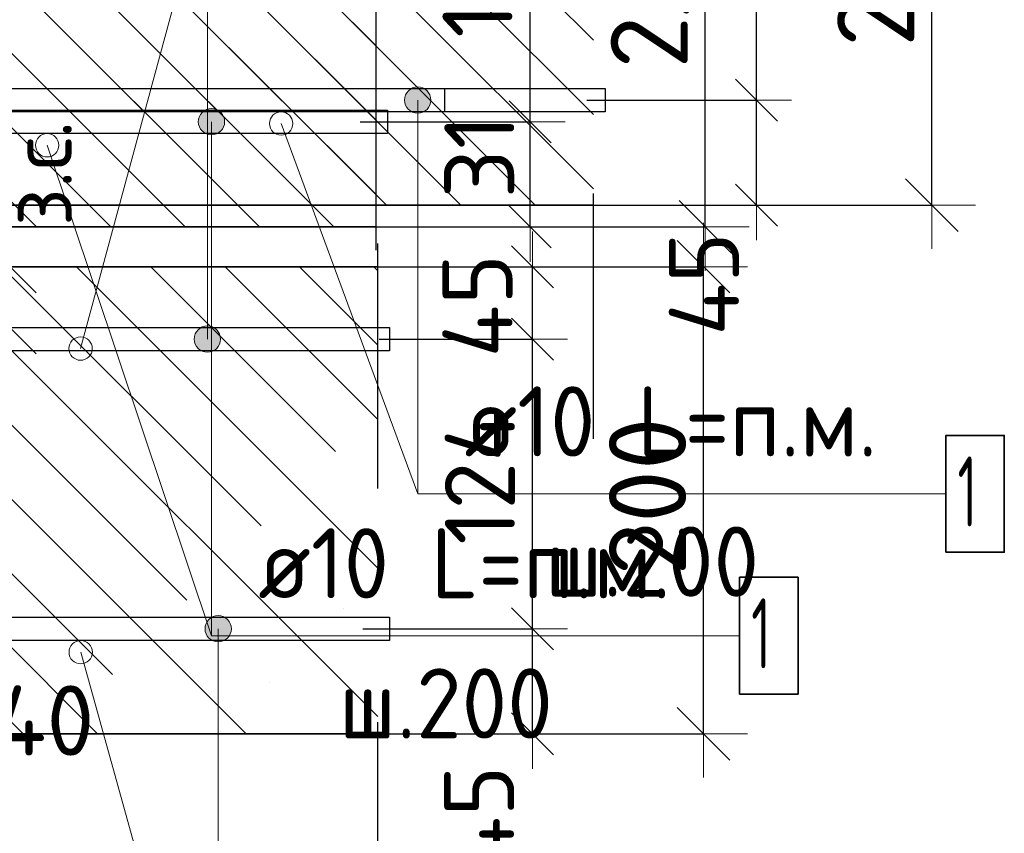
# Model space of a CAD drawing. Header units: metres. Extents: x -38 to 100, y -15 to 21.
# Tile 83 of 246: x 72.474 to 72.895, y 3.149 to 3.498. Entities that reach past the tile are written whole.
import ezdxf

# ---------------------------------------------------------------- set-up
doc = ezdxf.new("R2010")
doc.units = ezdxf.units.M
doc.header["$PDMODE"] = 65
doc.linetypes.add('______4', pattern=[0.135, 0.105, -0.03])
for name, color, linetype, lineweight in [('XR$3$Арм. стержнями нижней зоны', 180, 'Continuous', 35), ('XR$3$Арм.стержн. Арматура края', 96, 'Continuous', 35), ('XR$3$Размерная линия (1)', 7, 'Continuous', 13), ('XR$3$Размерная линия_ общее', 7, 'Continuous', 13), ('XR$4$Арм. стержнями верхней зоны', 180, 'Continuous', 35), ('XR$4$Арм. стержнями нижней зоны', 180, 'Continuous', 35), ('XR$4$Арм.стержн. Арматура края', 96, 'Continuous', 35), ('XR$4$ВК__отв в полу 1-2 эт', 220, 'Continuous', 25), ('XR$4$Размерная линия (1)', 7, 'Continuous', 13), ('XR$4$Размерная линия_ общее', 7, 'Continuous', 13), ('XR$6$Арм. стержнями нижней зоны', 180, 'Continuous', 35), ('XR$6$Арм.стержн. Арматура края', 96, 'Continuous', 35), ('XR$6$Размерная линия (1)', 7, 'Continuous', 13), ('XR$6$Размерная линия_ общее', 7, 'Continuous', 13)]:
    doc.layers.add(name, color=color, linetype=linetype, lineweight=lineweight)
doc.styles.add('ISOCPEUR', font='txt')
doc.dimstyles.new('DIMSTYLE_11', dxfattribs={"dimtxt": 0.033, "dimasz": 0.0375, "dimexe": 0, "dimexo": 0, "dimgap": 0.0165, "dimtad": 2, "dimdec": 0, "dimlfac": 1000, "dimrnd": 1, "dimzin": 12, "dimdsep": 46, "dimtxsty": 'ISOCPEUR', "dimblk1": 'ALL_ML_STRICH', "dimblk2": 'ALL_ML_STRICH', "dimsah": 1, "dimcen": 0, "dimclrd": 7, "dimclre": 256, "dimclrt": 7, "dimadec": 0, "dimazin": 0, "dimtfac": 1, "dimtdec": 0, "dimtix": 1, "dimtmove": 2, "dimatfit": 3, "dimfxl": 0, "dimtvp": 1.2, "dimtzin": 0, "dimlwd": 0, "dimlwe": -3, "dimarcsym": 0})
doc.dimstyles.new('DIMSTYLE_12', dxfattribs={"dimtxt": 0.03, "dimasz": 0.03, "dimexe": 0, "dimexo": 0, "dimgap": 0.015, "dimtad": 2, "dimdec": 0, "dimlfac": 1000, "dimrnd": 1, "dimzin": 12, "dimdsep": 46, "dimtxsty": 'ISOCPEUR', "dimblk1": 'ALL_ML_STRICH', "dimblk2": 'ALL_ML_STRICH', "dimsah": 1, "dimcen": 0, "dimclrd": 7, "dimclre": 256, "dimclrt": 7, "dimadec": 0, "dimazin": 0, "dimtfac": 1, "dimtdec": 0, "dimtix": 1, "dimtmove": 2, "dimatfit": 3, "dimfxl": 0, "dimtzin": 0, "dimlwd": 0, "dimlwe": -3, "dimarcsym": 0})
doc.dimstyles.new('DIMSTYLE_14', dxfattribs={"dimtxt": 0.03, "dimasz": 0.03, "dimexe": 0, "dimexo": 0, "dimgap": 0.015, "dimtad": 2, "dimdec": 0, "dimlfac": 1000, "dimrnd": 1, "dimzin": 12, "dimdsep": 46, "dimtxsty": 'ISOCPEUR', "dimblk1": 'ALL_ML_STRICH', "dimblk2": 'ALL_ML_STRICH', "dimsah": 1, "dimcen": 0, "dimclrd": 7, "dimclre": 256, "dimclrt": 7, "dimadec": 0, "dimazin": 0, "dimtfac": 1, "dimtdec": 0, "dimtix": 1, "dimtmove": 2, "dimatfit": 3, "dimfxl": 0, "dimtvp": 1.2, "dimtzin": 0, "dimlwd": 0, "dimlwe": -3, "dimarcsym": 0})
doc.dimstyles.new('DIMSTYLE_23', dxfattribs={"dimtxt": 0.03, "dimasz": 0.03, "dimexe": 0, "dimexo": 0, "dimgap": 0.015, "dimtad": 2, "dimdec": 0, "dimlfac": 1000, "dimrnd": 5, "dimzin": 12, "dimdsep": 46, "dimtxsty": 'ISOCPEUR', "dimblk1": 'ALL_ML_STRICH', "dimblk2": 'ALL_ML_STRICH', "dimsah": 1, "dimcen": 0, "dimclrd": 7, "dimclre": 256, "dimclrt": 7, "dimadec": 0, "dimazin": 0, "dimtfac": 1, "dimtdec": 0, "dimtix": 1, "dimtmove": 2, "dimatfit": 3, "dimfxl": 0, "dimtvp": 1.2, "dimtzin": 0, "dimlwd": 0, "dimlwe": -3, "dimarcsym": 0})
doc.dimstyles.new('DIMSTYLE_8', dxfattribs={"dimtxt": 0.033, "dimasz": 0.0375, "dimexe": 0, "dimexo": 0, "dimgap": 0.0165, "dimtad": 2, "dimdec": 0, "dimlfac": 1000, "dimrnd": 1, "dimzin": 12, "dimdsep": 46, "dimtxsty": 'ISOCPEUR', "dimblk1": 'ALL_ML_STRICH', "dimblk2": 'ALL_ML_STRICH', "dimsah": 1, "dimcen": 0, "dimclrd": 7, "dimclre": 256, "dimclrt": 7, "dimadec": 0, "dimazin": 0, "dimtfac": 1, "dimtdec": 0, "dimtix": 1, "dimtmove": 2, "dimatfit": 3, "dimfxl": 0, "dimtzin": 0, "dimlwd": 0, "dimlwe": -3, "dimarcsym": 0})
pattern_1 = [(135, (0, 0), (-0.031819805, -0.031819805), [0.4, -0.05, 0, -0.05]), (135, (-0.01591, -0.01591), (-0.031819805, -0.031819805), [0.8, -0.1, 0.1, -0.1])]

# ---------------------------------------------------------------- blocks, each defined once
blk = doc.blocks.new('ALL_ML_STRICH')
at = {"color": 0, "linetype": 'ByBlock', "lineweight": -2}
for p, q in [((0, -0.5), (0, 0.5)), ((-0.3, -0.3), (0.3, 0.3)), ((-1, 0), (0.5, 0))]:
    blk.add_line(p, q, dxfattribs=at)
blk = doc.blocks.new('*D95')
at = {"layer": 'DEFPOINTS', "color": 7, "linetype": 'Continuous', "lineweight": 13, "transparency": 33554687}
for p in [(72.69287, 3.61831), (72.69287, 3.41831), (72.86441, 3.41831)]:
    blk.add_point(p, dxfattribs=at)
at = {"layer": 'XR$3$Размерная линия_ общее', "color": 253, "linetype": 'Continuous', "lineweight": -2, "true_color": 0xa0a0a0, "transparency": 33554687}
for p, q in [((72.71287, 3.61831), (72.86441, 3.61831)), ((72.71287, 3.41831), (72.86441, 3.41831))]:
    blk.add_line(p, q, dxfattribs=at)
at = {"layer": 'XR$3$Размерная линия_ общее', "color": 7, "linetype": 'Continuous', "lineweight": -2, "transparency": 33554687}
blk.add_line((72.86441, 3.41831), (72.86441, 3.61831), dxfattribs=at)
at = {"layer": 'XR$3$Размерная линия_ общее', "color": 7, "linetype": 'Continuous', "lineweight": 13, "transparency": 33554687, "xscale": 0.0375, "yscale": 0.0375, "zscale": 0.0375}
for p, rotation in [((72.86441, 3.61831), 90), ((72.86441, 3.41831), 270)]:
    blk.add_blockref('ALL_ML_STRICH', p, dxfattribs=dict(at, rotation=rotation))
at = {"layer": 'XR$3$Размерная линия_ общее', "color": 7, "linetype": 'Continuous', "lineweight": 13, "transparency": 33554687, "insert": (72.84041, 3.51996), "char_height": 0.033, "width": 0.099, "attachment_point": 5, "rotation": 90, "style": 'ISOCPEUR'}
blk.add_mtext('\\A1;{200}', dxfattribs=at)
blk = doc.blocks.new('*D213')
at = {"layer": 'DEFPOINTS', "color": 7, "linetype": 'Continuous', "lineweight": 13, "transparency": 33554687}
for p in [(72.69675, 3.46331), (72.7096, 3.41831), (72.78941, 3.41831)]:
    blk.add_point(p, dxfattribs=at)
at = {"layer": 'XR$3$Размерная линия (1)', "color": 9, "linetype": 'Continuous', "lineweight": -2, "true_color": 0xc7c7c7, "transparency": 33554687}
for p, q in [((72.71675, 3.46331), (72.78941, 3.46331)), ((72.7296, 3.41831), (72.78941, 3.41831))]:
    blk.add_line(p, q, dxfattribs=at)
at = {"layer": 'XR$3$Размерная линия (1)', "color": 7, "linetype": 'Continuous', "lineweight": -2, "transparency": 33554687}
blk.add_line((72.78941, 3.41831), (72.78941, 3.46331), dxfattribs=at)
at = {"layer": 'XR$3$Размерная линия (1)', "color": 7, "linetype": 'Continuous', "lineweight": 13, "transparency": 33554687, "xscale": 0.03, "yscale": 0.03, "zscale": 0.03}
for p, rotation in [((72.78941, 3.46331), 90), ((72.78941, 3.41831), 270)]:
    blk.add_blockref('ALL_ML_STRICH', p, dxfattribs=dict(at, rotation=rotation))
at = {"layer": 'XR$3$Размерная линия (1)', "color": 7, "linetype": 'Continuous', "lineweight": 13, "transparency": 33554687, "insert": (72.76691, 3.38455), "char_height": 0.03, "width": 0.06, "attachment_point": 5, "rotation": 90, "style": 'ISOCPEUR'}
blk.add_mtext('\\A1;{45}', dxfattribs=at)
blk = doc.blocks.new('*D214')
at = {"layer": 'DEFPOINTS', "color": 7, "linetype": 'Continuous', "lineweight": 13, "transparency": 33554687}
for p in [(72.70378, 3.58731), (72.69675, 3.46331), (72.78941, 3.46331)]:
    blk.add_point(p, dxfattribs=at)
at = {"layer": 'XR$3$Размерная линия (1)', "color": 9, "linetype": 'Continuous', "lineweight": -2, "true_color": 0xc7c7c7, "transparency": 33554687}
for p, q in [((72.72378, 3.58731), (72.78941, 3.58731)), ((72.71675, 3.46331), (72.78941, 3.46331))]:
    blk.add_line(p, q, dxfattribs=at)
at = {"layer": 'XR$3$Размерная линия (1)', "color": 7, "linetype": 'Continuous', "lineweight": -2, "transparency": 33554687}
blk.add_line((72.78941, 3.46331), (72.78941, 3.58731), dxfattribs=at)
at = {"layer": 'XR$3$Размерная линия (1)', "color": 7, "linetype": 'Continuous', "lineweight": 13, "transparency": 33554687, "xscale": 0.03, "yscale": 0.03, "zscale": 0.03}
for p, rotation in [((72.78941, 3.58731), 90), ((72.78941, 3.46331), 270)]:
    blk.add_blockref('ALL_ML_STRICH', p, dxfattribs=dict(at, rotation=rotation))
at = {"layer": 'XR$3$Размерная линия (1)', "color": 7, "linetype": 'Continuous', "lineweight": 13, "transparency": 33554687, "insert": (72.76691, 3.52831), "char_height": 0.03, "width": 0.09, "attachment_point": 5, "rotation": 90, "style": 'ISOCPEUR'}
blk.add_mtext('\\A1;{124}', dxfattribs=at)
blk = doc.blocks.new('*D504')
at = {"layer": 'DEFPOINTS', "color": 7, "linetype": 'Continuous', "lineweight": 13, "transparency": 33554687}
for p in [(72.42983, 3.39197), (72.42983, 3.36597), (72.46982, 3.36597)]:
    blk.add_point(p, dxfattribs=at)
at = {"layer": 'XR$4$Размерная линия_ общее', "color": 253, "linetype": 'Continuous', "lineweight": -2, "true_color": 0xa0a0a0, "transparency": 33554687}
for p, q in [((72.44983, 3.39197), (72.46982, 3.39197)), ((72.44983, 3.36597), (72.46982, 3.36597))]:
    blk.add_line(p, q, dxfattribs=at)
at = {"layer": 'XR$4$Размерная линия_ общее', "color": 7, "linetype": 'Continuous', "lineweight": -2, "transparency": 33554687}
blk.add_line((72.46982, 3.36597), (72.46982, 3.39197), dxfattribs=at)
at = {"layer": 'XR$4$Размерная линия_ общее', "color": 7, "linetype": 'Continuous', "lineweight": 13, "transparency": 33554687, "xscale": 0.0375, "yscale": 0.0375, "zscale": 0.0375}
for p, rotation in [((72.46982, 3.39197), 90), ((72.46982, 3.36597), 270)]:
    blk.add_blockref('ALL_ML_STRICH', p, dxfattribs=dict(at, rotation=rotation))
at = {"layer": 'XR$4$Размерная линия_ общее', "color": 7, "linetype": 'Continuous', "lineweight": 13, "transparency": 33554687, "insert": (72.46936, 3.40933), "char_height": 0.027, "width": 0.00135, "attachment_point": 1, "rotation": 90, "line_spacing_factor": 0.60241, "style": 'ISOCPEUR'}
blk.add_mtext('з.с.', dxfattribs=at)
at = {"layer": 'XR$4$Размерная линия_ общее', "color": 7, "linetype": 'Continuous', "lineweight": 13, "transparency": 33554687, "insert": (72.44582, 3.4297), "char_height": 0.033, "width": 0.066, "attachment_point": 5, "rotation": 90, "style": 'ISOCPEUR'}
blk.add_mtext('\\A1;{26}', dxfattribs=at)
blk = doc.blocks.new('*D505')
at = {"layer": 'DEFPOINTS', "color": 7, "linetype": 'Continuous', "lineweight": 13, "transparency": 33554687}
for p in [(72.60086, 3.23697), (72.61371, 3.19197), (72.69352, 3.19197)]:
    blk.add_point(p, dxfattribs=at)
at = {"layer": 'XR$4$Размерная линия (1)', "color": 9, "linetype": 'Continuous', "lineweight": -2, "true_color": 0xc7c7c7, "transparency": 33554687}
for p, q in [((72.62086, 3.23697), (72.69352, 3.23697)), ((72.63371, 3.19197), (72.69352, 3.19197))]:
    blk.add_line(p, q, dxfattribs=at)
at = {"layer": 'XR$4$Размерная линия (1)', "color": 7, "linetype": 'Continuous', "lineweight": -2, "transparency": 33554687}
blk.add_line((72.69352, 3.19197), (72.69352, 3.23697), dxfattribs=at)
at = {"layer": 'XR$4$Размерная линия (1)', "color": 7, "linetype": 'Continuous', "lineweight": 13, "transparency": 33554687, "xscale": 0.03, "yscale": 0.03, "zscale": 0.03}
for p, rotation in [((72.69352, 3.23697), 90), ((72.69352, 3.19197), 270)]:
    blk.add_blockref('ALL_ML_STRICH', p, dxfattribs=dict(at, rotation=rotation))
at = {"layer": 'XR$4$Размерная линия (1)', "color": 7, "linetype": 'Continuous', "lineweight": 13, "transparency": 33554687, "insert": (72.67067, 3.15623), "char_height": 0.03, "width": 0.06, "attachment_point": 5, "rotation": 90, "style": 'ISOCPEUR'}
blk.add_mtext('\\A1;{45}', dxfattribs=at)
blk = doc.blocks.new('*D506')
at = {"layer": 'DEFPOINTS', "color": 7, "linetype": 'Continuous', "lineweight": 13, "transparency": 33554687}
for p in [(72.60789, 3.36097), (72.60086, 3.23697), (72.69352, 3.23697)]:
    blk.add_point(p, dxfattribs=at)
at = {"layer": 'XR$4$Размерная линия (1)', "color": 9, "linetype": 'Continuous', "lineweight": -2, "true_color": 0xc7c7c7, "transparency": 33554687}
for p, q in [((72.62789, 3.36097), (72.69352, 3.36097)), ((72.62086, 3.23697), (72.69352, 3.23697))]:
    blk.add_line(p, q, dxfattribs=at)
at = {"layer": 'XR$4$Размерная линия (1)', "color": 7, "linetype": 'Continuous', "lineweight": -2, "transparency": 33554687}
blk.add_line((72.69352, 3.23697), (72.69352, 3.36097), dxfattribs=at)
at = {"layer": 'XR$4$Размерная линия (1)', "color": 7, "linetype": 'Continuous', "lineweight": 13, "transparency": 33554687, "xscale": 0.03, "yscale": 0.03, "zscale": 0.03}
for p, rotation in [((72.69352, 3.36097), 90), ((72.69352, 3.23697), 270)]:
    blk.add_blockref('ALL_ML_STRICH', p, dxfattribs=dict(at, rotation=rotation))
at = {"layer": 'XR$4$Размерная линия (1)', "color": 7, "linetype": 'Continuous', "lineweight": 13, "transparency": 33554687, "insert": (72.67102, 3.30197), "char_height": 0.03, "width": 0.09, "attachment_point": 5, "rotation": 90, "style": 'ISOCPEUR'}
blk.add_mtext('\\A1;{124}', dxfattribs=at)
blk = doc.blocks.new('*D507')
at = {"layer": 'DEFPOINTS', "color": 7, "linetype": 'Continuous', "lineweight": 13, "transparency": 33554687}
for p in [(72.59002, 3.39197), (72.60789, 3.36097), (72.69352, 3.36097)]:
    blk.add_point(p, dxfattribs=at)
at = {"layer": 'XR$4$Размерная линия (1)', "color": 9, "linetype": 'Continuous', "lineweight": -2, "true_color": 0xc7c7c7, "transparency": 33554687}
for p, q in [((72.61002, 3.39197), (72.69352, 3.39197)), ((72.62789, 3.36097), (72.69352, 3.36097))]:
    blk.add_line(p, q, dxfattribs=at)
at = {"layer": 'XR$4$Размерная линия (1)', "color": 7, "linetype": 'Continuous', "lineweight": -2, "transparency": 33554687}
blk.add_line((72.69352, 3.36097), (72.69352, 3.39197), dxfattribs=at)
at = {"layer": 'XR$4$Размерная линия (1)', "color": 7, "linetype": 'Continuous', "lineweight": 13, "transparency": 33554687, "xscale": 0.03, "yscale": 0.03, "zscale": 0.03}
for p, rotation in [((72.69352, 3.39197), 90), ((72.69352, 3.36097), 270)]:
    blk.add_blockref('ALL_ML_STRICH', p, dxfattribs=dict(at, rotation=rotation))
at = {"layer": 'XR$4$Размерная линия (1)', "color": 7, "linetype": 'Continuous', "lineweight": 13, "transparency": 33554687, "insert": (72.67078, 3.43926), "char_height": 0.03, "width": 0.06, "attachment_point": 5, "rotation": 90, "style": 'ISOCPEUR'}
blk.add_mtext('\\A1;{31}', dxfattribs=at)
blk = doc.blocks.new('*D513')
at = {"layer": 'DEFPOINTS', "color": 7, "linetype": 'Continuous', "lineweight": 13, "transparency": 33554687}
for p in [(72.5952, 3.39197), (72.5952, 3.19197), (72.76674, 3.19197)]:
    blk.add_point(p, dxfattribs=at)
at = {"layer": 'XR$4$Размерная линия_ общее', "color": 253, "linetype": 'Continuous', "lineweight": -2, "true_color": 0xa0a0a0, "transparency": 33554687}
for p, q in [((72.6152, 3.39197), (72.76674, 3.39197)), ((72.6152, 3.19197), (72.76674, 3.19197))]:
    blk.add_line(p, q, dxfattribs=at)
at = {"layer": 'XR$4$Размерная линия_ общее', "color": 7, "linetype": 'Continuous', "lineweight": -2, "transparency": 33554687}
blk.add_line((72.76674, 3.19197), (72.76674, 3.39197), dxfattribs=at)
at = {"layer": 'XR$4$Размерная линия_ общее', "color": 7, "linetype": 'Continuous', "lineweight": 13, "transparency": 33554687, "xscale": 0.0375, "yscale": 0.0375, "zscale": 0.0375}
for p, rotation in [((72.76674, 3.39197), 90), ((72.76674, 3.19197), 270)]:
    blk.add_blockref('ALL_ML_STRICH', p, dxfattribs=dict(at, rotation=rotation))
at = {"layer": 'XR$4$Размерная линия_ общее', "color": 7, "linetype": 'Continuous', "lineweight": 13, "transparency": 33554687, "insert": (72.74274, 3.29362), "char_height": 0.033, "width": 0.099, "attachment_point": 5, "rotation": 90, "style": 'ISOCPEUR'}
blk.add_mtext('\\A1;{200}', dxfattribs=at)
blk = doc.blocks.new('*D736')
at = {"layer": 'DEFPOINTS', "color": 7, "linetype": 'Continuous', "lineweight": 13, "transparency": 33554687}
for p in [(72.59594, 3.609), (72.59594, 3.409), (72.76748, 3.409)]:
    blk.add_point(p, dxfattribs=at)
at = {"layer": 'XR$6$Размерная линия_ общее', "color": 253, "linetype": 'Continuous', "lineweight": -2, "true_color": 0xa0a0a0, "transparency": 33554687}
for p, q in [((72.61594, 3.609), (72.76748, 3.609)), ((72.61594, 3.409), (72.76748, 3.409))]:
    blk.add_line(p, q, dxfattribs=at)
at = {"layer": 'XR$6$Размерная линия_ общее', "color": 7, "linetype": 'Continuous', "lineweight": -2, "transparency": 33554687}
blk.add_line((72.76748, 3.409), (72.76748, 3.609), dxfattribs=at)
at = {"layer": 'XR$6$Размерная линия_ общее', "color": 7, "linetype": 'Continuous', "lineweight": 13, "transparency": 33554687, "xscale": 0.0375, "yscale": 0.0375, "zscale": 0.0375}
for p, rotation in [((72.76748, 3.609), 90), ((72.76748, 3.409), 270)]:
    blk.add_blockref('ALL_ML_STRICH', p, dxfattribs=dict(at, rotation=rotation))
at = {"layer": 'XR$6$Размерная линия_ общее', "color": 7, "linetype": 'Continuous', "lineweight": 13, "transparency": 33554687, "insert": (72.74348, 3.51065), "char_height": 0.033, "width": 0.099, "attachment_point": 5, "rotation": 90, "style": 'ISOCPEUR'}
blk.add_mtext('\\A1;{200}', dxfattribs=at)
blk = doc.blocks.new('*D803')
at = {"layer": 'DEFPOINTS', "color": 7, "linetype": 'Continuous', "lineweight": 13, "transparency": 33554687}
for p in [(72.59982, 3.454), (72.61267, 3.409), (72.69248, 3.409)]:
    blk.add_point(p, dxfattribs=at)
at = {"layer": 'XR$6$Размерная линия (1)', "color": 9, "linetype": 'Continuous', "lineweight": -2, "true_color": 0xc7c7c7, "transparency": 33554687}
for p, q in [((72.61982, 3.454), (72.69248, 3.454)), ((72.63267, 3.409), (72.69248, 3.409))]:
    blk.add_line(p, q, dxfattribs=at)
at = {"layer": 'XR$6$Размерная линия (1)', "color": 7, "linetype": 'Continuous', "lineweight": -2, "transparency": 33554687}
blk.add_line((72.69248, 3.409), (72.69248, 3.454), dxfattribs=at)
at = {"layer": 'XR$6$Размерная линия (1)', "color": 7, "linetype": 'Continuous', "lineweight": 13, "transparency": 33554687, "xscale": 0.03, "yscale": 0.03, "zscale": 0.03}
for p, rotation in [((72.69248, 3.454), 90), ((72.69248, 3.409), 270)]:
    blk.add_blockref('ALL_ML_STRICH', p, dxfattribs=dict(at, rotation=rotation))
at = {"layer": 'XR$6$Размерная линия (1)', "color": 7, "linetype": 'Continuous', "lineweight": 13, "transparency": 33554687, "insert": (72.66998, 3.37524), "char_height": 0.03, "width": 0.06, "attachment_point": 5, "rotation": 90, "style": 'ISOCPEUR'}
blk.add_mtext('\\A1;{45}', dxfattribs=at)
blk = doc.blocks.new('*D804')
at = {"layer": 'DEFPOINTS', "color": 7, "linetype": 'Continuous', "lineweight": 13, "transparency": 33554687}
for p in [(72.6044, 3.578), (72.59982, 3.454), (72.69248, 3.454)]:
    blk.add_point(p, dxfattribs=at)
at = {"layer": 'XR$6$Размерная линия (1)', "color": 9, "linetype": 'Continuous', "lineweight": -2, "true_color": 0xc7c7c7, "transparency": 33554687}
for p, q in [((72.6244, 3.578), (72.69248, 3.578)), ((72.61982, 3.454), (72.69248, 3.454))]:
    blk.add_line(p, q, dxfattribs=at)
at = {"layer": 'XR$6$Размерная линия (1)', "color": 7, "linetype": 'Continuous', "lineweight": -2, "transparency": 33554687}
blk.add_line((72.69248, 3.454), (72.69248, 3.578), dxfattribs=at)
at = {"layer": 'XR$6$Размерная линия (1)', "color": 7, "linetype": 'Continuous', "lineweight": 13, "transparency": 33554687, "xscale": 0.03, "yscale": 0.03, "zscale": 0.03}
for p, rotation in [((72.69248, 3.578), 90), ((72.69248, 3.454), 270)]:
    blk.add_blockref('ALL_ML_STRICH', p, dxfattribs=dict(at, rotation=rotation))
at = {"layer": 'XR$6$Размерная линия (1)', "color": 7, "linetype": 'Continuous', "lineweight": 13, "transparency": 33554687, "insert": (72.66998, 3.519), "char_height": 0.03, "width": 0.09, "attachment_point": 5, "rotation": 90, "style": 'ISOCPEUR'}
blk.add_mtext('\\A1;{124}', dxfattribs=at)
blk = doc.blocks.new('*D811')
at = {"layer": 'DEFPOINTS', "color": 7, "linetype": 'Continuous', "lineweight": 13, "transparency": 33554687}
for p in [(72.40573, 3.289), (72.44573, 3.249), (72.40573, 3.17501)]:
    blk.add_point(p, dxfattribs=at)
at = {"layer": 'XR$6$Размерная линия (1)', "color": 9, "linetype": 'Continuous', "lineweight": -2, "true_color": 0xc7c7c7, "transparency": 33554687}
for p, q in [((72.40573, 3.269), (72.40573, 3.17501)), ((72.44573, 3.229), (72.44573, 3.17501))]:
    blk.add_line(p, q, dxfattribs=at)
at = {"layer": 'XR$6$Размерная линия (1)', "color": 7, "linetype": 'Continuous', "lineweight": -2, "transparency": 33554687}
blk.add_line((72.40573, 3.17501), (72.44573, 3.17501), dxfattribs=at)
at = {"layer": 'XR$6$Размерная линия (1)', "color": 7, "linetype": 'Continuous', "lineweight": 13, "transparency": 33554687, "xscale": 0.03, "yscale": 0.03, "zscale": 0.03, "rotation": 180}
blk.add_blockref('ALL_ML_STRICH', (72.40573, 3.17501), dxfattribs=at)
at = {"layer": 'XR$6$Размерная линия (1)', "color": 7, "linetype": 'Continuous', "lineweight": 13, "transparency": 33554687, "xscale": 0.03, "yscale": 0.03, "zscale": 0.03}
blk.add_blockref('ALL_ML_STRICH', (72.44573, 3.17501), dxfattribs=at)
at = {"layer": 'XR$6$Размерная линия (1)', "color": 7, "linetype": 'Continuous', "lineweight": 13, "transparency": 33554687, "insert": (72.48454, 3.19769), "char_height": 0.03, "width": 0.06, "attachment_point": 5, "style": 'ISOCPEUR'}
blk.add_mtext('\\A1;{40}', dxfattribs=at)

msp = doc.modelspace()

# ---------------------------------------------------------------- hatches: boundary and pattern name
at = {"linetype": 'Continuous', "lineweight": 25, "transparency": 33554687}
h = msp.add_hatch(dxfattribs=at)
h.set_pattern_fill('__________540', scale=0.015, style=0, pattern_type=2)
h.set_pattern_definition(pattern_1)
h.paths.add_polyline_path([(72.34592, 3.61831), (72.34592, 3.41831), (72.71957, 3.41831), (72.71957, 3.61831)], flags=0)
at = {"linetype": 'Continuous', "lineweight": 13, "transparency": 33554687}
h = msp.add_hatch(dxfattribs=at)
h.set_pattern_fill('__________540', scale=0.015, style=0, pattern_type=2)
h.set_pattern_definition(pattern_1)
h.paths.add_polyline_path([(72.44581, 3.609), (72.44581, 3.409), (72.62641, 3.409), (72.62641, 3.609)], flags=0)
h = msp.add_hatch(dxfattribs=at)
h.set_pattern_fill('__________540', scale=0.015, style=0, pattern_type=2)
h.set_pattern_definition(pattern_1)
h.paths.add_polyline_path([(72.20014, 3.39197), (72.20014, 3.19197), (72.62732, 3.19197), (72.62732, 3.39197)], flags=0)
at = {"layer": 'XR$3$Арм. стержнями нижней зоны', "linetype": 'Continuous', "lineweight": 13, "transparency": 33554687}
for points in [[(72.63959, 3.46612), (72.64926, 3.46612), (72.64724, 3.46814)], [(72.63959, 3.46612), (72.64724, 3.46814), (72.64161, 3.46814)], [(72.64161, 3.46814), (72.64724, 3.46814), (72.64442, 3.46893)], [(72.6388, 3.46331), (72.65005, 3.46331), (72.64926, 3.46612)], [(72.6388, 3.46331), (72.64926, 3.46612), (72.63959, 3.46612)], [(72.63959, 3.46049), (72.65005, 3.46331), (72.6388, 3.46331)], [(72.63959, 3.46049), (72.64926, 3.46049), (72.65005, 3.46331)], [(72.64161, 3.45847), (72.64926, 3.46049), (72.63959, 3.46049)], [(72.64161, 3.45847), (72.64724, 3.45847), (72.64926, 3.46049)], [(72.64724, 3.45847), (72.64161, 3.45847), (72.64442, 3.45768)]]:
    msp.add_hatch(color=7, dxfattribs=at).paths.add_polyline_path(points)
at = {"layer": 'XR$4$Арм. стержнями верхней зоны', "linetype": 'Continuous', "lineweight": 13, "transparency": 33554687}
for points in [[(72.55158, 3.36581), (72.55721, 3.36581), (72.55439, 3.3666)], [(72.55923, 3.36378), (72.54956, 3.36378), (72.54877, 3.36097)], [(72.55923, 3.36378), (72.54877, 3.36097), (72.56002, 3.36097)], [(72.55721, 3.36581), (72.55158, 3.36581), (72.54956, 3.36378)], [(72.55721, 3.36581), (72.54956, 3.36378), (72.55923, 3.36378)], [(72.56002, 3.36097), (72.54877, 3.36097), (72.54956, 3.35816)], [(72.56002, 3.36097), (72.54956, 3.35816), (72.55923, 3.35816)], [(72.55923, 3.35816), (72.54956, 3.35816), (72.55158, 3.35613)], [(72.55923, 3.35816), (72.55158, 3.35613), (72.55721, 3.35613)], [(72.55721, 3.35613), (72.55158, 3.35613), (72.55439, 3.35535)]]:
    msp.add_hatch(color=7, dxfattribs=at).paths.add_polyline_path(points)
at = {"layer": 'XR$4$Арм. стержнями нижней зоны', "linetype": 'Continuous', "lineweight": 13, "transparency": 33554687}
for points in [[(72.55418, 3.23978), (72.56386, 3.23978), (72.56183, 3.24181)], [(72.55418, 3.23978), (72.56183, 3.24181), (72.55621, 3.24181)], [(72.55621, 3.24181), (72.56183, 3.24181), (72.55902, 3.2426)], [(72.5534, 3.23697), (72.56465, 3.23697), (72.56386, 3.23978)], [(72.5534, 3.23697), (72.56386, 3.23978), (72.55418, 3.23978)], [(72.55418, 3.23416), (72.56465, 3.23697), (72.5534, 3.23697)], [(72.55418, 3.23416), (72.56386, 3.23416), (72.56465, 3.23697)], [(72.55621, 3.23213), (72.56386, 3.23416), (72.55418, 3.23416)], [(72.55621, 3.23213), (72.56183, 3.23213), (72.56386, 3.23416)], [(72.56183, 3.23213), (72.55621, 3.23213), (72.55902, 3.23135)]]:
    msp.add_hatch(color=7, dxfattribs=at).paths.add_polyline_path(points)
at = {"layer": 'XR$6$Арм. стержнями нижней зоны', "linetype": 'Continuous', "lineweight": 13, "transparency": 33554687}
for points in [[(72.55333, 3.45889), (72.55895, 3.45889), (72.55614, 3.45967)], [(72.55051, 3.45405), (72.56176, 3.45405), (72.56098, 3.45686)], [(72.55051, 3.45405), (72.56098, 3.45686), (72.5513, 3.45686)], [(72.5513, 3.45686), (72.56098, 3.45686), (72.55895, 3.45889)], [(72.5513, 3.45686), (72.55895, 3.45889), (72.55333, 3.45889)], [(72.5513, 3.45124), (72.56176, 3.45405), (72.55051, 3.45405)], [(72.5513, 3.45124), (72.56098, 3.45124), (72.56176, 3.45405)], [(72.55333, 3.44921), (72.56098, 3.45124), (72.5513, 3.45124)], [(72.55333, 3.44921), (72.55895, 3.44921), (72.56098, 3.45124)], [(72.55895, 3.44921), (72.55333, 3.44921), (72.55614, 3.44842)]]:
    msp.add_hatch(color=7, dxfattribs=at).paths.add_polyline_path(points)

# ---------------------------------------------------------------- linework, layer by layer
at = {"color": 7, "linetype": '______4', "lineweight": 25, "transparency": 33554687}
for p, q in [((72.71957, 3.31831), (72.71957, 3.71831)), ((72.62641, 3.709), (72.62641, 3.309)), ((72.62732, 3.09197), (72.62732, 3.49197))]:
    msp.add_line(p, q, dxfattribs=at)
at = {"color": 7, "linetype": 'Continuous', "lineweight": 13, "transparency": 33554687}
for p, q in [((72.58595, 3.45326), (72.64442, 3.29473)), ((72.4858, 3.444), (72.55614, 3.234))]:
    msp.add_line(p, q, dxfattribs=at)
at = {"color": 7, "linetype": 'Continuous', "lineweight": 35, "transparency": 33554687}
for p, q in [((72.34592, 3.41831), (72.71957, 3.41831)), ((72.44581, 3.409), (72.62641, 3.409)), ((72.62732, 3.39197), (72.20014, 3.39197)), ((72.45014, 3.19197), (72.62732, 3.19197))]:
    msp.add_line(p, q, dxfattribs=at)
at = {"color": 7, "linetype": 'Continuous', "lineweight": 13, "transparency": 33554687}
for centre in [(72.58595, 3.45326), (72.48584, 3.44395), (72.50014, 3.35692), (72.50018, 3.22692)]:
    msp.add_circle(centre, 0.005, dxfattribs=at)
at = {"layer": 'XR$3$Арм. стержнями нижней зоны', "color": 7, "linetype": 'Continuous', "lineweight": 13, "transparency": 33554687}
for p, q in [((72.64442, 3.46893), (72.64442, 3.46893)), ((72.6388, 3.46331), (72.6388, 3.46331)), ((72.64442, 3.29473), (72.64442, 3.46331)), ((72.65005, 3.46331), (72.65005, 3.46331)), ((72.64442, 3.45768), (72.64442, 3.45768)), ((72.64442, 3.29473), (72.87042, 3.29473))]:
    msp.add_line(p, q, dxfattribs=at)
at = {"layer": 'XR$3$Арм. стержнями нижней зоны', "color": 4, "linetype": 'Continuous', "lineweight": 25, "transparency": 33554687}
msp.add_lwpolyline([(72.14592, 3.46831), (72.72457, 3.46831), (72.72457, 3.45831), (72.14592, 3.45831), (72.14592, 3.46831)], dxfattribs=at)
at = {"layer": 'XR$3$Арм. стержнями нижней зоны', "color": 7, "linetype": 'Continuous', "lineweight": 35, "transparency": 33554687}
msp.add_lwpolyline([(72.87042, 3.26973), (72.89542, 3.26973), (72.89542, 3.31973), (72.87042, 3.31973), (72.87042, 3.26973)], dxfattribs=at)
at = {"layer": 'XR$3$Арм. стержнями нижней зоны', "color": 7, "linetype": 'Continuous', "lineweight": 13, "transparency": 33554687}
msp.add_circle((72.64442, 3.46331), 0.00563, dxfattribs=at)
at = {"layer": 'XR$3$Арм.стержн. Арматура края', "color": 4, "linetype": 'Continuous', "lineweight": 25, "transparency": 33554687}
msp.add_lwpolyline([(72.18995, 3.46831), (72.65592, 3.46831), (72.65592, 3.45831), (72.18926, 3.45831)], dxfattribs=at)
at = {"layer": 'XR$4$Арм. стержнями верхней зоны', "color": 7, "linetype": 'Continuous', "lineweight": 13, "transparency": 33554687}
for p, q in [((72.55439, 3.55752), (72.55439, 3.36097)), ((72.55439, 3.3666), (72.55439, 3.3666)), ((72.54877, 3.36097), (72.54877, 3.36097)), ((72.56002, 3.36097), (72.56002, 3.36097)), ((72.55439, 3.35535), (72.55439, 3.35535))]:
    msp.add_line(p, q, dxfattribs=at)
at = {"layer": 'XR$4$Арм. стержнями верхней зоны', "color": 4, "linetype": 'Continuous', "lineweight": 25, "transparency": 33554687}
msp.add_lwpolyline([(72.22514, 3.36597), (72.63232, 3.36597), (72.63232, 3.35597), (72.22514, 3.35597), (72.22514, 3.36597)], dxfattribs=at)
msp.add_lwpolyline([(72.22514, 3.36597), (72.63232, 3.36597), (72.63232, 3.35597), (72.22514, 3.35597), (72.22514, 3.36597)], dxfattribs=at)
at = {"layer": 'XR$4$Арм. стержнями верхней зоны', "color": 7, "linetype": 'Continuous', "lineweight": 13, "transparency": 33554687}
msp.add_circle((72.55439, 3.36097), 0.00563, dxfattribs=at)
at = {"layer": 'XR$4$Арм. стержнями нижней зоны', "color": 7, "linetype": 'Continuous', "lineweight": 13, "transparency": 33554687}
for p, q in [((72.55902, 3.2426), (72.55902, 3.2426)), ((72.5534, 3.23697), (72.5534, 3.23697)), ((72.55902, 3.01245), (72.55902, 3.23697)), ((72.56465, 3.23697), (72.56465, 3.23697)), ((72.55902, 3.23135), (72.55902, 3.23135))]:
    msp.add_line(p, q, dxfattribs=at)
at = {"layer": 'XR$4$Арм. стержнями нижней зоны', "color": 4, "linetype": 'Continuous', "lineweight": 25, "transparency": 33554687}
msp.add_lwpolyline([(72.22514, 3.24197), (72.63232, 3.24197), (72.63232, 3.23197), (72.22514, 3.23197), (72.22514, 3.24197)], dxfattribs=at)
msp.add_lwpolyline([(72.22514, 3.24197), (72.63232, 3.24197), (72.63232, 3.23197), (72.22514, 3.23197), (72.22514, 3.24197)], dxfattribs=at)
at = {"layer": 'XR$4$Арм. стержнями нижней зоны', "color": 7, "linetype": 'Continuous', "lineweight": 13, "transparency": 33554687}
msp.add_circle((72.55902, 3.23697), 0.00563, dxfattribs=at)
at = {"layer": 'XR$4$Арм.стержн. Арматура края', "color": 4, "linetype": 'Continuous', "lineweight": 25, "transparency": 33554687}
for points in [[(72.2537, 3.36597), (72.63232, 3.36597), (72.63232, 3.35597), (72.2544, 3.35597)], [(72.2544, 3.24197), (72.63232, 3.24197), (72.63232, 3.23197)], [(72.63232, 3.23197), (72.2537, 3.23197)]]:
    msp.add_lwpolyline(points, dxfattribs=at)
at = {"layer": 'XR$4$ВК__отв в полу 1-2 эт', "color": 7, "linetype": 'Continuous', "lineweight": 13, "transparency": 33554687}
for p, q in [((72.50014, 3.35692), (72.55439, 3.55752)), ((72.50018, 3.22692), (72.55964, 3.01299))]:
    msp.add_line(p, q, dxfattribs=at)
at = {"layer": 'XR$6$Арм. стержнями нижней зоны', "color": 7, "linetype": 'Continuous', "lineweight": 13, "transparency": 33554687}
for p, q in [((72.55614, 3.45967), (72.55614, 3.45967)), ((72.55051, 3.45405), (72.55051, 3.45405)), ((72.55614, 3.234), (72.55614, 3.45405)), ((72.56176, 3.45405), (72.56176, 3.45405)), ((72.55614, 3.44842), (72.55614, 3.44842)), ((72.55614, 3.234), (72.78214, 3.234))]:
    msp.add_line(p, q, dxfattribs=at)
at = {"layer": 'XR$6$Арм. стержнями нижней зоны', "color": 4, "linetype": 'Continuous', "lineweight": 25, "transparency": 33554687}
msp.add_lwpolyline([(72.16578, 3.459), (72.63141, 3.459), (72.63141, 3.449), (72.16578, 3.449), (72.16578, 3.459)], dxfattribs=at)
msp.add_lwpolyline([(72.16578, 3.459), (72.63141, 3.459), (72.63141, 3.449), (72.16578, 3.449), (72.16578, 3.459)], dxfattribs=at)
at = {"layer": 'XR$6$Арм. стержнями нижней зоны', "color": 7, "linetype": 'Continuous', "lineweight": 35, "transparency": 33554687}
msp.add_lwpolyline([(72.78214, 3.209), (72.80714, 3.209), (72.80714, 3.259), (72.78214, 3.259), (72.78214, 3.209)], dxfattribs=at)
at = {"layer": 'XR$6$Арм. стержнями нижней зоны', "color": 7, "linetype": 'Continuous', "lineweight": 13, "transparency": 33554687}
msp.add_circle((72.55614, 3.45405), 0.00563, dxfattribs=at)
at = {"layer": 'XR$6$Арм.стержн. Арматура края', "color": 4, "linetype": 'Continuous', "lineweight": 25, "transparency": 33554687}
for points in [[(72.19502, 3.459), (72.63141, 3.459), (72.63141, 3.449)], [(72.19502, 3.459), (72.63141, 3.459), (72.63141, 3.449)], [(72.63141, 3.449), (72.19433, 3.449)], [(72.63141, 3.449), (72.19433, 3.449)]]:
    msp.add_lwpolyline(points, dxfattribs=at)

# ---------------------------------------------------------------- texts
at = {"layer": 'XR$3$Арм. стержнями нижней зоны', "color": 7, "linetype": 'Continuous', "lineweight": 25, "transparency": 33554687, "char_height": 0.03, "attachment_point": 7, "style": 'ISOCPEUR'}
for s, insert, width in [('\\W0.94;ø10 L=п.м.', (72.66442, 3.31073), 0.199983), ('\\W0.56;1', (72.87542, 3.28073), 0.0233333), ('\\W0.95;ш.200 ', (72.69892, 3.25073), 0.1311996)]:
    msp.add_mtext(s, dxfattribs=dict(at, insert=insert, width=width))
at = {"layer": 'XR$6$Арм. стержнями нижней зоны', "color": 7, "linetype": 'Continuous', "lineweight": 25, "transparency": 33554687, "char_height": 0.03, "attachment_point": 7, "style": 'ISOCPEUR'}
for s, insert, width in [('\\W0.94;ø10 L=п.м.', (72.57614, 3.25), 0.1999831), ('\\W0.56;1', (72.78714, 3.22), 0.0233333), ('\\W0.95;ш.200 ', (72.61064, 3.19), 0.1311996)]:
    msp.add_mtext(s, dxfattribs=dict(at, insert=insert, width=width))

# ---------------------------------------------------------------- dimensions: what is measured, and where the dimension line sits
at = {"layer": 'XR$3$Размерная линия (1)', "color": 7, "linetype": 'Continuous', "lineweight": 13, "transparency": 33554687}
for base, p1, p2, dimstyle, picture, middle in [((72.78941, 3.58731), (72.71675, 3.46331), (72.72378, 3.58731), 'DIMSTYLE_12', '*D214', (72.76691, 3.52831)), ((72.78941, 3.46331), (72.7296, 3.41831), (72.71675, 3.46331), 'DIMSTYLE_14', '*D213', (72.76691, 3.38455))]:
    dim = msp.add_linear_dim(base=base, p1=p1, p2=p2, angle=90, dimstyle=dimstyle, override={"dimpost": '<>', "dimclrd": 7, "dimclre": 9, "dimclrt": 7, "dimlwd": 0, "dimlwe": 65533}, dxfattribs=at)
    dim.commit()
    dim.dimension.update_dxf_attribs({"geometry": picture, "text_midpoint": middle, "dimtype": 160})
at = {"layer": 'XR$3$Размерная линия_ общее', "color": 7, "linetype": 'Continuous', "lineweight": 13, "transparency": 33554687}
dim = msp.add_linear_dim(base=(72.86441, 3.61831), p1=(72.71287, 3.41831), p2=(72.71287, 3.61831), angle=90, dimstyle='DIMSTYLE_8', override={"dimpost": '<>', "dimclrd": 7, "dimclre": 253, "dimclrt": 7, "dimlwd": 0, "dimlwe": 65533}, dxfattribs=at)
dim.commit()
dim.dimension.update_dxf_attribs({"geometry": '*D95', "text_midpoint": (72.84041, 3.51996), "dimtype": 160})
at = {"layer": 'XR$4$Размерная линия (1)', "color": 7, "linetype": 'Continuous', "lineweight": 13, "transparency": 33554687}
for base, p1, p2, dimstyle, picture, middle in [((72.69352, 3.39197), (72.62789, 3.36097), (72.61002, 3.39197), 'DIMSTYLE_14', '*D507', (72.67078, 3.43926)), ((72.69352, 3.36097), (72.62086, 3.23697), (72.62789, 3.36097), 'DIMSTYLE_12', '*D506', (72.67102, 3.30197)), ((72.69352, 3.23697), (72.63371, 3.19197), (72.62086, 3.23697), 'DIMSTYLE_14', '*D505', (72.67067, 3.15623))]:
    dim = msp.add_linear_dim(base=base, p1=p1, p2=p2, angle=90, dimstyle=dimstyle, override={"dimpost": '<>', "dimclrd": 7, "dimclre": 9, "dimclrt": 7, "dimlwd": 0, "dimlwe": 65533}, dxfattribs=at)
    dim.commit()
    dim.dimension.update_dxf_attribs({"geometry": picture, "text_midpoint": middle, "dimtype": 160})
at = {"layer": 'XR$4$Размерная линия_ общее', "color": 7, "linetype": 'Continuous', "lineweight": 13, "transparency": 33554687}
dim = msp.add_linear_dim(base=(72.46982, 3.39197), p1=(72.44983, 3.36597), p2=(72.44983, 3.39197), angle=90, text='<>\\Xз.с.', dimstyle='DIMSTYLE_11', override={"dimpost": '<>', "dimclrd": 7, "dimclre": 253, "dimclrt": 7, "dimlwd": 0, "dimlwe": 65533}, dxfattribs=at)
dim.commit()
dim.dimension.update_dxf_attribs({"geometry": '*D504', "text_midpoint": (72.44582, 3.4297), "dimtype": 160})
dim = msp.add_linear_dim(base=(72.76674, 3.39197), p1=(72.6152, 3.19197), p2=(72.6152, 3.39197), angle=90, dimstyle='DIMSTYLE_8', override={"dimpost": '<>', "dimclrd": 7, "dimclre": 253, "dimclrt": 7, "dimlwd": 0, "dimlwe": 65533}, dxfattribs=at)
dim.commit()
dim.dimension.update_dxf_attribs({"geometry": '*D513', "text_midpoint": (72.74274, 3.29362), "dimtype": 160})
at = {"layer": 'XR$6$Размерная линия (1)', "color": 7, "linetype": 'Continuous', "lineweight": 13, "transparency": 33554687}
for base, p1, p2, dimstyle, picture, middle in [((72.69248, 3.578), (72.61982, 3.454), (72.6244, 3.578), 'DIMSTYLE_12', '*D804', (72.66998, 3.519)), ((72.69248, 3.454), (72.63267, 3.409), (72.61982, 3.454), 'DIMSTYLE_14', '*D803', (72.66998, 3.37524))]:
    dim = msp.add_linear_dim(base=base, p1=p1, p2=p2, angle=90, dimstyle=dimstyle, override={"dimpost": '<>', "dimclrd": 7, "dimclre": 9, "dimclrt": 7, "dimlwd": 0, "dimlwe": 65533}, dxfattribs=at)
    dim.commit()
    dim.dimension.update_dxf_attribs({"geometry": picture, "text_midpoint": middle, "dimtype": 160})
dim = msp.add_linear_dim(base=(72.44573, 3.17501), p1=(72.40573, 3.269), p2=(72.44573, 3.229), dimstyle='DIMSTYLE_23', override={"dimpost": '<>', "dimclrd": 7, "dimclre": 9, "dimclrt": 7, "dimlwd": 0, "dimlwe": 65533}, dxfattribs=at)
dim.commit()
dim.dimension.update_dxf_attribs({"geometry": '*D811', "text_midpoint": (72.48454, 3.19769), "dimtype": 160})
at = {"layer": 'XR$6$Размерная линия_ общее', "color": 7, "linetype": 'Continuous', "lineweight": 13, "transparency": 33554687}
dim = msp.add_linear_dim(base=(72.76748, 3.609), p1=(72.61594, 3.409), p2=(72.61594, 3.609), angle=90, dimstyle='DIMSTYLE_8', override={"dimpost": '<>', "dimclrd": 7, "dimclre": 253, "dimclrt": 7, "dimlwd": 0, "dimlwe": 65533}, dxfattribs=at)
dim.commit()
dim.dimension.update_dxf_attribs({"geometry": '*D736', "text_midpoint": (72.74348, 3.51065), "dimtype": 160})

doc.saveas('drawing.dxf')
